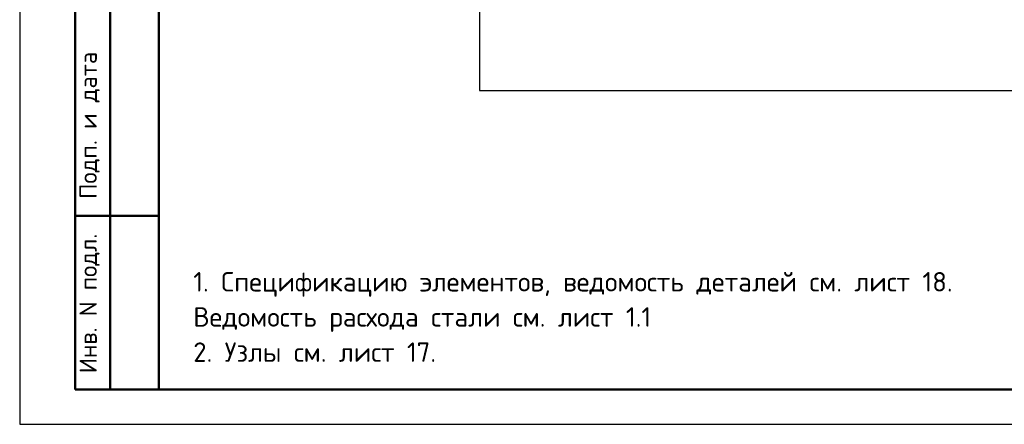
# Model space of a CAD drawing. Header units: millimetres. Extents: x 0 to 21000, y 0 to 14850.
# Tile 1 of 17: x 0 to 7081, y 0 to 2910. Entities that reach past the tile are written whole.
import ezdxf

# ---------------------------------------------------------------- set-up
doc = ezdxf.new("R2010")
doc.units = ezdxf.units.MM
doc.layers.add('Standard', color=7, linetype='Continuous', lineweight=25)
doc.styles.add('ISOCPEUR', font='txt')

msp = doc.modelspace()

# ---------------------------------------------------------------- linework, layer by layer
at = {"layer": 'Standard', "color": 7, "linetype": 'Continuous', "lineweight": 25, "transparency": 33554687}
msp.add_line((1000, 14600), (1000, 529.1), dxfattribs=at)
at = {"layer": 'Standard', "color": 7, "linetype": 'Continuous', "lineweight": 50, "transparency": 33554687}
for p, q in [((400, 250), (400, 4500)), ((400, 250), (400, 4500)), ((650, 250), (650, 4500)), ((400, 1500), (1000, 1500)), ((1000, 250), (400, 250))]:
    msp.add_line(p, q, dxfattribs=at)
at = {"layer": 'Standard', "color": 7, "linetype": 'Continuous', "lineweight": 25, "transparency": 33554687}
msp.add_lwpolyline([(0, 0), (21000, 0), (21000, 14850), (0, 14850), (0, 0)], close=True, dxfattribs=at)
at = {"layer": 'Standard', "color": 7, "linetype": 'Continuous', "lineweight": 50, "transparency": 33554687}
msp.add_lwpolyline([(1000, 14600), (20750, 14600), (20750, 250), (1000, 250), (1000, 14600)], close=True, dxfattribs=at)
at = {"layer": 'Standard', "color": 254, "linetype": 'Continuous', "lineweight": -3, "true_color": 0xc4c4ff, "transparency": 33554687}
msp.add_lwpolyline([(3305.8, 2400.7), (17165.3, 2400.7), (17165.3, 12395.5), (3305.8, 12395.5), (3305.8, 2400.7)], dxfattribs=at)
msp.add_lwpolyline([(3305.8, 2400.7), (17165.3, 2400.7), (17165.3, 12395.5), (3305.8, 12395.5), (3305.8, 2400.7)], dxfattribs=at)

# ---------------------------------------------------------------- texts
at = {"layer": 'Standard', "color": 7, "linetype": 'Continuous', "lineweight": 50, "transparency": 33554687, "char_height": 125, "attachment_point": 7, "rotation": 90, "style": 'ISOCPEUR'}
for s, insert, width in [('\\A1;{\\fISOCPEUR|i0|b0;\\H125.000000;\\W1.000000;\\C7;Подп. и дата}\\P', (574.7, 1621.1), 1098.529), ('\\A1;{\\fISOCPEUR|i0|b0;\\H125.000000;\\W1.000000;\\C7;Инв. N подл.}\\P', (574.7, 367), 1010.897)]:
    msp.add_mtext(s, dxfattribs=dict(at, insert=insert, width=width))
at = {"layer": 'Standard', "color": 7, "linetype": 'Continuous', "lineweight": 13, "transparency": 33554687, "insert": (1248.1, 1095.3), "char_height": 140, "width": 5483.45, "attachment_point": 1, "line_spacing_factor": 1.084337}
msp.add_mtext('\\A1;{\\fISOCPEUR|i0|b0;\\H139.999998;\\W1.000000;\\C7;1. Спецификацию элементов, ведомость деталей см. лист 18.}\\P{\\fISOCPEUR|i0|b0;\\H139.999998;\\W1.000000;\\C7;Ведомость расхода стали см. лист 1.1}\\P{\\fISOCPEUR|i0|b0;\\H139.999998;\\W1.000000;\\C7;2. Узлы см. лист 17.}\\P', dxfattribs=at)

doc.saveas('drawing.dxf')
